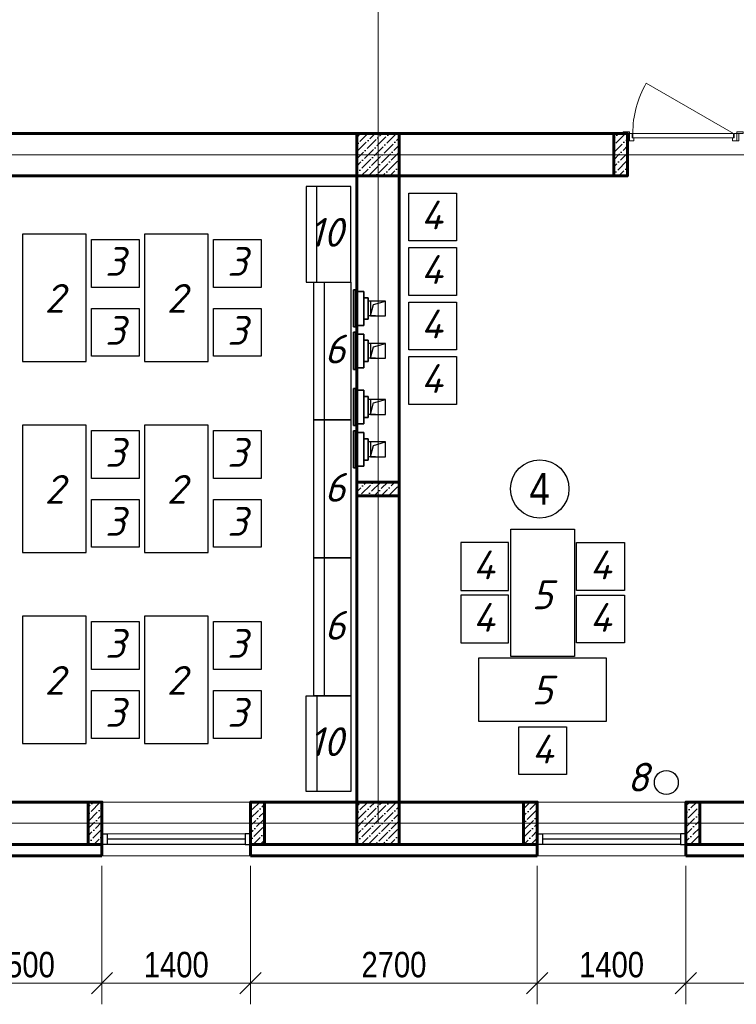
# Model space of a CAD drawing. Header units: millimetres. Extents: x -257011 to 237647566, y 2784933 to 6706507.
# Tile 134 of 256: x 9424413 to 9435511, y 5008132 to 5023387. Entities that reach past the tile are written whole.
import ezdxf

# ---------------------------------------------------------------- set-up
doc = ezdxf.new("R2010")
doc.units = ezdxf.units.MM
doc.header["$LTSCALE"] = 1000
doc.header["$PDMODE"] = 32
doc.header["$PDSIZE"] = 0.3
doc.linetypes.add('ACAD_ISO10W100', pattern=[18, 12, -3, 0, -3])
doc.linetypes.add('ADSK_Скрыто', pattern=[6, 3, -3])
for name, color, linetype, lineweight in [('_Hidden_', 7, 'ADSK_Скрыто', 9), ('Doors', 86, 'Continuous', 13), ('expl', 234, 'Continuous', 13), ('Mechanical Equipment', 7, 'Continuous', 18), ('Калонны', 20, 'Continuous', 25), ('Размеры', 251, 'Continuous', 18), ('ТЕХНОЛОГИЯ', 36, 'Continuous', 18)]:
    doc.layers.add(name, color=color, linetype=linetype, lineweight=lineweight)
for name, color, linetype in [('kcd_tx', 7, 'Continuous'), ('ventilatsiya', 7, 'Continuous'), ('ТХ', 7, 'Continuous')]:
    doc.layers.add(name, color=color, linetype=linetype)
doc.styles.get("Standard").update_dxf_attribs({"font": 'ARIALN.TTF'})
doc.dimstyles.new('Санжар', dxfattribs={"dimtxt": 240, "dimasz": 200, "dimexe": 200, "dimexo": 200, "dimgap": 50, "dimtad": 1, "dimdec": 0, "dimtxsty": 'Standard', "dimblk": 'OBLIQUE', "dimcen": 2.5, "dimdle": 200, "dimclrd": 152, "dimclre": 152, "dimclrt": 152, "dimadec": 0, "dimazin": 0, "dimtfac": 1, "dimtdec": 0, "dimtmove": 0, "dimatfit": 3, "dimldrblk": 'OBLIQUE', "dimfxl": 0, "dimlwd": 0, "dimlwe": 0, "dimarcsym": 0})

# ---------------------------------------------------------------- blocks, each defined once
blk = doc.blocks.new('_Oblique')
at = {"color": 0, "linetype": 'ByBlock', "lineweight": -2}
blk.add_line((-0.5, -0.5), (0.5, 0.5), dxfattribs=at)
blk = doc.blocks.new('*D1986')
at = {"layer": 'Defpoints', "color": 0, "lineweight": 50, "ltscale": 100, "transparency": 16777216}
for p in [(9750643.6, 5074071.4), (9753343.6, 5074072.3), (9750643.6, 5072765.8)]:
    blk.add_point(p, dxfattribs=at)
at = {"layer": 'kcd_tx', "color": 152, "lineweight": 0, "ltscale": 100, "transparency": 16777216}
for p, q in [((9750643.6, 5073871.4), (9750643.6, 5072565.8)), ((9753343.6, 5073872.3), (9753343.6, 5072565.8)), ((9753543.6, 5072765.8), (9750443.6, 5072765.8))]:
    blk.add_line(p, q, dxfattribs=at)
at = {"layer": 'kcd_tx', "color": 152, "lineweight": 0, "ltscale": 100, "transparency": 16777216, "xscale": 200, "yscale": 200, "zscale": 200, "rotation": 180}
blk.add_blockref('_Oblique', (9750643.6, 5072765.8), dxfattribs=at)
at = {"layer": 'kcd_tx', "color": 152, "lineweight": 0, "ltscale": 100, "transparency": 16777216, "xscale": 200, "yscale": 200, "zscale": 200}
blk.add_blockref('_Oblique', (9753343.6, 5072765.8), dxfattribs=at)
at = {"layer": 'kcd_tx', "color": 152, "lineweight": 30, "ltscale": 100, "transparency": 16777216, "insert": (9751993.6, 5072938.4), "char_height": 240, "attachment_point": 5}
blk.add_mtext('2700', dxfattribs=at)
blk = doc.blocks.new('*D1987')
at = {"layer": 'Defpoints', "color": 0, "lineweight": 50, "ltscale": 100, "transparency": 16777216}
for p in [(9749243.6, 5074071.4), (9750643.6, 5074071.4), (9749243.6, 5072765.8)]:
    blk.add_point(p, dxfattribs=at)
at = {"layer": 'kcd_tx', "color": 152, "lineweight": 0, "ltscale": 100, "transparency": 16777216}
for p, q in [((9749243.6, 5073871.4), (9749243.6, 5072565.8)), ((9750643.6, 5073871.4), (9750643.6, 5072565.8)), ((9750843.6, 5072765.8), (9749043.6, 5072765.8))]:
    blk.add_line(p, q, dxfattribs=at)
at = {"layer": 'kcd_tx', "color": 152, "lineweight": 0, "ltscale": 100, "transparency": 16777216, "xscale": 200, "yscale": 200, "zscale": 200, "rotation": 180}
blk.add_blockref('_Oblique', (9749243.6, 5072765.8), dxfattribs=at)
at = {"layer": 'kcd_tx', "color": 152, "lineweight": 0, "ltscale": 100, "transparency": 16777216, "xscale": 200, "yscale": 200, "zscale": 200}
blk.add_blockref('_Oblique', (9750643.6, 5072765.8), dxfattribs=at)
at = {"layer": 'kcd_tx', "color": 152, "ltscale": 100, "transparency": 16777216, "insert": (9749943.6, 5072938.4), "char_height": 240, "attachment_point": 5}
blk.add_mtext('1400', dxfattribs=at)
blk = doc.blocks.new('*D1884')
at = {"layer": 'Defpoints', "color": 0, "lineweight": 50, "ltscale": 100, "transparency": 16777216}
for p in [(9746543.6, 5074072.3), (9749243.6, 5074071.4), (9746543.6, 5072765.8)]:
    blk.add_point(p, dxfattribs=at)
at = {"layer": 'kcd_tx', "color": 152, "lineweight": 0, "ltscale": 100, "transparency": 16777216}
for p, q in [((9746543.6, 5073872.3), (9746543.6, 5072565.8)), ((9749243.6, 5073871.4), (9749243.6, 5072565.8)), ((9749443.6, 5072765.8), (9746343.6, 5072765.8))]:
    blk.add_line(p, q, dxfattribs=at)
at = {"layer": 'kcd_tx', "color": 152, "lineweight": 0, "ltscale": 100, "transparency": 16777216, "xscale": 200, "yscale": 200, "zscale": 200, "rotation": 180}
blk.add_blockref('_Oblique', (9746543.6, 5072765.8), dxfattribs=at)
at = {"layer": 'kcd_tx', "color": 152, "lineweight": 0, "ltscale": 100, "transparency": 16777216, "xscale": 200, "yscale": 200, "zscale": 200}
blk.add_blockref('_Oblique', (9749243.6, 5072765.8), dxfattribs=at)
at = {"layer": 'kcd_tx', "color": 152, "ltscale": 100, "transparency": 16777216, "insert": (9747893.6, 5072938.4), "char_height": 240, "attachment_point": 5}
blk.add_mtext('2700', dxfattribs=at)
blk = doc.blocks.new('*D1885')
at = {"layer": 'Defpoints', "color": 0, "lineweight": 50, "ltscale": 100, "transparency": 16777216}
for p in [(9745143.6, 5074072.3), (9746543.6, 5074072.3), (9745143.6, 5072765.8)]:
    blk.add_point(p, dxfattribs=at)
at = {"layer": 'kcd_tx', "color": 152, "lineweight": 0, "ltscale": 100, "transparency": 16777216}
for p, q in [((9745143.6, 5073872.3), (9745143.6, 5072565.8)), ((9746543.6, 5073872.3), (9746543.6, 5072565.8)), ((9746743.6, 5072765.8), (9744943.6, 5072765.8))]:
    blk.add_line(p, q, dxfattribs=at)
at = {"layer": 'kcd_tx', "color": 152, "lineweight": 0, "ltscale": 100, "transparency": 16777216, "xscale": 200, "yscale": 200, "zscale": 200, "rotation": 180}
blk.add_blockref('_Oblique', (9745143.6, 5072765.8), dxfattribs=at)
at = {"layer": 'kcd_tx', "color": 152, "lineweight": 0, "ltscale": 100, "transparency": 16777216, "xscale": 200, "yscale": 200, "zscale": 200}
blk.add_blockref('_Oblique', (9746543.6, 5072765.8), dxfattribs=at)
at = {"layer": 'kcd_tx', "color": 152, "ltscale": 100, "transparency": 16777216, "insert": (9745843.6, 5072938.4), "char_height": 240, "attachment_point": 5}
blk.add_mtext('1400', dxfattribs=at)
blk = doc.blocks.new('*D1886')
at = {"layer": 'Defpoints', "color": 0, "lineweight": 50, "ltscale": 100, "transparency": 16777216}
for p in [(9743643.6, 5074072.3), (9745143.6, 5074072.3), (9743643.6, 5072765.8)]:
    blk.add_point(p, dxfattribs=at)
at = {"layer": 'kcd_tx', "color": 152, "lineweight": 0, "ltscale": 100, "transparency": 16777216}
for p, q in [((9743643.6, 5073872.3), (9743643.6, 5072565.8)), ((9745143.6, 5073872.3), (9745143.6, 5072565.8)), ((9745343.6, 5072765.8), (9743443.6, 5072765.8))]:
    blk.add_line(p, q, dxfattribs=at)
at = {"layer": 'kcd_tx', "color": 152, "lineweight": 0, "ltscale": 100, "transparency": 16777216, "xscale": 200, "yscale": 200, "zscale": 200, "rotation": 180}
blk.add_blockref('_Oblique', (9743643.6, 5072765.8), dxfattribs=at)
at = {"layer": 'kcd_tx', "color": 152, "lineweight": 0, "ltscale": 100, "transparency": 16777216, "xscale": 200, "yscale": 200, "zscale": 200}
blk.add_blockref('_Oblique', (9745143.6, 5072765.8), dxfattribs=at)
at = {"layer": 'kcd_tx', "color": 152, "ltscale": 100, "transparency": 16777216, "insert": (9744393.6, 5072938.4), "char_height": 240, "attachment_point": 5}
blk.add_mtext('1500', dxfattribs=at)
blk = doc.blocks.new('eshik yangi')
at = {"layer": 'Doors'}
blk.add_line((1405001.8, 1634258.5), (1404179.1, 1633783.5), dxfattribs=at)
for points in [[(1404001.8, 1634328.5), (1404021.8, 1634328.5), (1404021.8, 1634258.5), (1404001.8, 1634258.5)], [(1404061.8, 1634298.5), (1404061.8, 1634328.5), (1404021.8, 1634328.5), (1404021.8, 1634258.5), (1404046.8, 1634258.5), (1404046.8, 1634298.5)], [(1404051.8, 1634298.5), (1405001.8, 1634298.5), (1405001.8, 1634258.5), (1404051.8, 1634258.5)], [(1404991.8, 1634298.5), (1404991.8, 1634328.5), (1405031.8, 1634328.5), (1405031.8, 1634258.5), (1405006.8, 1634258.5), (1405006.8, 1634298.5)], [(1405051.8, 1634328.5), (1405031.8, 1634328.5), (1405031.8, 1634258.5), (1405051.8, 1634258.5)], [(1403961.8, 1634258.5), (1404021.8, 1634258.5), (1404021.8, 1634243.5), (1403961.8, 1634243.5)], [(1405031.8, 1634258.5), (1405091.8, 1634258.5), (1405091.8, 1634243.5), (1405031.8, 1634243.5)]]:
    blk.add_lwpolyline(points, close=True, dxfattribs=at)
blk.add_arc((1405001.8, 1634258.5), 950, 180, 210, dxfattribs=at)
blk = doc.blocks.new('Осевые декоративные вентиляторы для вытяжной вентиляции с производительностью до 310 м3 - ВЕНТС 100 ЛД турбо-1935147-Вентиляция_ План 1го этажа')
at = {"layer": '_Hidden_', "color": 5, "lineweight": 35}
for p, q in [((7212.2, 27527.7), (7212.2, 27527.5)), ((7212.2, 27527.5), (7212.2, 27527.7)), ((7224.3, 27527.5), (7224.3, 27527.7)), ((7224.3, 27527.7), (7224.3, 27527.5)), ((7245.8, 27527.5), (7245.8, 27527.7)), ((7245.8, 27527.7), (7245.8, 27527.5)), ((7247.5, 27535.3), (7247.7, 27535.3)), ((7212.2, 27368.8), (7212.2, 27368.7)), ((7212.2, 27368.7), (7212.2, 27368.8)), ((7224.3, 27368.7), (7224.3, 27368.8)), ((7224.3, 27368.8), (7224.3, 27368.7)), ((7245.8, 27368.8), (7245.8, 27368.7)), ((7245.8, 27368.7), (7245.8, 27368.8)), ((7247.7, 27360.8), (7247.5, 27360.8))]:
    blk.add_line(p, q, dxfattribs=at)
at = {"layer": 'Mechanical Equipment', "color": 5, "lineweight": 35}
for p, q in [((7224.3, 27527.7), (7212.2, 27527.7)), ((7212.2, 27527.7), (7212.2, 27527.5)), ((7212.2, 27522.7), (7212.2, 27527.7)), ((7212.2, 27373.7), (7212.2, 27522.7)), ((7245.8, 27527.7), (7224.3, 27527.7)), ((7224.3, 27527.5), (7224.3, 27527.7)), ((7224.3, 27527.7), (7224.3, 27527.5)), ((7245.8, 27527.5), (7245.8, 27527.7)), ((7245.8, 27527.7), (7245.8, 27522.7)), ((7245.8, 27522.7), (7245.8, 27373.7)), ((7247.3, 27535.3), (7247.3, 27360.8)), ((7247.4, 27535.3), (7247.4, 27360.8)), ((7247.5, 27535.3), (7252.3, 27535.3)), ((7252.3, 27535.3), (7257, 27535.3)), ((7252.3, 27535.3), (7252.3, 27360.8)), ((7257, 27535.3), (7261.8, 27535.3)), ((7261.8, 27360.8), (7261.8, 27535.3)), ((7212.2, 27498.2), (7191.6, 27498.2)), ((7191.6, 27398.2), (7191.6, 27498.2)), ((7191.6, 27398.2), (7212.2, 27398.2)), ((7212.2, 27368.7), (7212.2, 27373.7)), ((7245.8, 27373.7), (7245.8, 27368.7)), ((7212.2, 27368.8), (7212.2, 27368.7)), ((7212.2, 27368.7), (7224.3, 27368.7)), ((7224.3, 27368.7), (7224.3, 27368.8)), ((7224.3, 27368.8), (7224.3, 27368.7)), ((7224.3, 27368.7), (7245.8, 27368.7)), ((7245.8, 27368.7), (7245.8, 27368.8)), ((7252.3, 27360.8), (7247.5, 27360.8)), ((7257, 27360.8), (7252.3, 27360.8)), ((7261.8, 27360.8), (7257, 27360.8))]:
    blk.add_line(p, q, dxfattribs=at)
blk = doc.blocks.new('njmghn')
at = {"ltscale": 100}
h = blk.add_hatch(dxfattribs=at)
h.set_pattern_fill('ANSI36', color=256, scale=15, style=0)
h.set_pattern_definition([(45, (-7296218.965, 14263602.263), (25.25697034, 92.60889125), [119.0625, -23.8125, 0, -23.8125])])
h.paths.add_polyline_path([(9747943.6, 5080772.3), (9747543.6, 5080772.3), (9747543.6, 5080372.3), (9747943.6, 5080372.3)])
h = blk.add_hatch(dxfattribs=at)
h.set_pattern_fill('ANSI36', color=256, scale=15, style=0)
h.set_pattern_definition([(45, (9881495.847, 4352708.26), (25.2569703, 92.6088912), [119.0625, -23.8125, 0, -23.8125])])
h.paths.add_polyline_path([(9750093.6, 5080772.3), (9749963.6, 5080772.3), (9749963.6, 5080372.3), (9750093.6, 5080372.3)])
h = blk.add_hatch(dxfattribs=at)
h.set_pattern_fill('ANSI36', color=256, scale=15, style=0)
h.set_pattern_definition([(45, (9757850, 3840070.33), (25.2569703, 92.6088912), [119.0625, -23.8125, 0, -23.8125])])
h.paths.add_polyline_path([(9747943.6, 5077487.3), (9747943.6, 5077357.3), (9747543.6, 5077357.3), (9747543.6, 5077487.3)])
h = blk.add_hatch(dxfattribs=at)
h.set_pattern_fill('ANSI36', color=256, scale=15, style=0)
h.set_pattern_definition([(45, (9879245.847, 4356917.793), (25.2569703, 92.6088912), [119.0625, -23.8125, 0, -23.8125])])
h.paths.add_polyline_path([(9745143.6, 5074072.3), (9745013.6, 5074072.3), (9745013.6, 5074472.3), (9745143.6, 5074472.3)])
h = blk.add_hatch(dxfattribs=at)
h.set_pattern_fill('ANSI36', color=256, scale=15, style=0)
h.set_pattern_definition([(45, (9881015.847, 4356917.793), (25.2569703, 92.6088912), [119.0625, -23.8125, 0, -23.8125])])
h.paths.add_polyline_path([(9746673.6, 5074072.3), (9746543.6, 5074072.3), (9746543.6, 5074472.3), (9746673.6, 5074472.3)])
h = blk.add_hatch(dxfattribs=at)
h.set_pattern_fill('ANSI36', color=256, scale=15, style=0)
h.set_pattern_definition([(45, (-7296218.965, 14257302.263), (25.25697034, 92.60889125), [119.0625, -23.8125, 0, -23.8125])])
h.paths.add_polyline_path([(9747943.6, 5074472.3), (9747543.6, 5074472.3), (9747543.6, 5074072.3), (9747943.6, 5074072.3)])
h = blk.add_hatch(dxfattribs=at)
h.set_pattern_fill('ANSI36', color=256, scale=15, style=0)
h.set_pattern_definition([(45, (9875145.847, 4356917.793), (25.2569703, 92.6088912), [119.0625, -23.8125, 0, -23.8125])])
h.paths.add_polyline_path([(9749243.6, 5074072.3), (9749113.6, 5074072.3), (9749113.6, 5074472.3), (9749243.6, 5074472.3)])
h = blk.add_hatch(dxfattribs=at)
h.set_pattern_fill('ANSI36', color=256, scale=15, style=0)
h.set_pattern_definition([(45, (9876915.847, 4356917.793), (25.2569703, 92.6088912), [119.0625, -23.8125, 0, -23.8125])])
h.paths.add_polyline_path([(9750773.6, 5074072.3), (9750643.6, 5074072.3), (9750643.6, 5074472.3), (9750773.6, 5074472.3)])
at = {"color": 1, "linetype": 'ACAD_ISO10W100', "lineweight": 9, "ltscale": 100}
for p, q in [((9747743.6, 5089872.3), (9747743.6, 5074272.3)), ((9761743.6, 5080572.3), (9734743.6, 5080572.3)), ((9761743.6, 5074272.3), (9734743.6, 5074272.3))]:
    blk.add_line(p, q, dxfattribs=at)
at = {"lineweight": 60, "ltscale": 100}
for p, q in [((9747943.6, 5080772.3), (9740243.6, 5080772.3)), ((9750093.6, 5080772.3), (9747943.6, 5080772.3)), ((9747943.6, 5080772.3), (9747943.6, 5074472.3)), ((9750093.6, 5080372.3), (9750093.6, 5080772.3)), ((9747543.6, 5080372.3), (9740243.6, 5080372.3)), ((9747543.6, 5080372.3), (9747543.6, 5074472.3)), ((9750093.6, 5080372.3), (9747943.6, 5080372.3)), ((9743643.6, 5074472.3), (9745143.6, 5074472.3)), ((9745143.6, 5074472.3), (9745143.6, 5074072.3)), ((9746543.6, 5074472.3), (9749113.6, 5074472.3)), ((9746543.6, 5074472.3), (9746543.6, 5074072.3)), ((9749243.6, 5074472.3), (9749243.6, 5074072.3)), ((9750643.6, 5074472.3), (9750643.6, 5074072.3)), ((9750773.6, 5074472.3), (9753343.6, 5074472.3)), ((9743643.6, 5074072.3), (9745143.6, 5074072.3)), ((9746543.6, 5074072.3), (9749243.6, 5074072.3)), ((9750773.6, 5074072.3), (9753213.6, 5074072.3))]:
    blk.add_line(p, q, dxfattribs=at)
at = {"lineweight": 9, "ltscale": 100}
for p, q in [((9746543.6, 5074472.3), (9745143.6, 5074472.3)), ((9750643.6, 5074472.3), (9749243.6, 5074472.3)), ((9746543.6, 5073965.3), (9745143.6, 5073965.3)), ((9750643.6, 5073965.3), (9749243.6, 5073965.3))]:
    blk.add_line(p, q, dxfattribs=at)
at = {"color": 5, "lineweight": 0}
for p, q in [((9746493.6, 5074172.3), (9745193.6, 5074172.3)), ((9750593.6, 5074172.3), (9749293.6, 5074172.3))]:
    blk.add_line(p, q, dxfattribs=at)
at = {"color": 5}
for p, q in [((9746493.6, 5074122.3), (9745193.6, 5074122.3)), ((9746493.6, 5074072.3), (9745193.6, 5074072.3)), ((9750593.6, 5074122.3), (9749293.6, 5074122.3)), ((9750593.6, 5074072.3), (9749293.6, 5074072.3))]:
    blk.add_line(p, q, dxfattribs=at)
for points in [[(9745143.6, 5074172.3), (9745193.6, 5074172.3), (9745193.6, 5074072.3), (9745143.6, 5074072.3)], [(9746543.6, 5074172.3), (9746493.6, 5074172.3), (9746493.6, 5074072.3), (9746543.6, 5074072.3)], [(9749243.6, 5074172.3), (9749293.6, 5074172.3), (9749293.6, 5074072.3), (9749243.6, 5074072.3)], [(9750643.6, 5074172.3), (9750593.6, 5074172.3), (9750593.6, 5074072.3), (9750643.6, 5074072.3)]]:
    blk.add_lwpolyline(points, close=True, dxfattribs=at)
at = {"color": 252, "lineweight": 60, "ltscale": 100}
for points in [[(9745143.6, 5074072.3), (9745143.6, 5073965.3)], [(9746543.6, 5074072.3), (9746543.6, 5073965.3)], [(9749243.6, 5074072.3), (9749243.6, 5073964.4)], [(9750643.6, 5074072.3), (9750643.6, 5073965.3)], [(9743643.6, 5073965.3), (9745143.6, 5073965.3)], [(9746543.6, 5073965.3), (9749243.6, 5073965.3)], [(9750643.6, 5073965.3), (9753343.6, 5073965.3)]]:
    blk.add_lwpolyline(points, dxfattribs=at)
at = {"color": 32, "lineweight": 30, "ltscale": 100}
for points in [[(9743643.6, 5073972.3), (9745143.6, 5073972.3)], [(9746543.6, 5073972.3), (9749243.6, 5073972.3)], [(9750643.6, 5073972.3), (9753343.6, 5073972.3)]]:
    blk.add_lwpolyline(points, dxfattribs=at)
at = {"layer": 'expl', "lineweight": 30}
blk.add_circle((9749267.3, 5077422.3), 275.1, dxfattribs=at)
at = {"layer": 'ventilatsiya', "lineweight": 30, "ltscale": 100}
for p, q in [((9747718.9, 5079193.3), (9747651.9, 5079193.3)), ((9747702.7, 5079161.6), (9747813.6, 5079193.3)), ((9747673.6, 5079053.3), (9747702.7, 5079161.6)), ((9747718.9, 5079053.3), (9747651.9, 5079053.3)), ((9747718.9, 5078793.7), (9747651.9, 5078793.7)), ((9747673.6, 5078653.7), (9747702.7, 5078762.1)), ((9747702.7, 5078762.1), (9747813.6, 5078793.7)), ((9747718.9, 5078653.7), (9747651.9, 5078653.7)), ((9747718.9, 5078264.5), (9747651.9, 5078264.5)), ((9747702.7, 5078232.9), (9747813.6, 5078264.5)), ((9747673.6, 5078124.5), (9747702.7, 5078232.9)), ((9747718.9, 5078124.5), (9747651.9, 5078124.5)), ((9747718.9, 5077865), (9747651.9, 5077865)), ((9747673.6, 5077725), (9747702.7, 5077833.4)), ((9747702.7, 5077833.4), (9747813.6, 5077865)), ((9747718.9, 5077725), (9747651.9, 5077725))]:
    blk.add_line(p, q, dxfattribs=at)
for points in [[(9747673.6, 5079053.3), (9747813.6, 5079053.3), (9747813.6, 5079193.3), (9747673.6, 5079193.3)], [(9747673.6, 5078653.7), (9747813.6, 5078653.7), (9747813.6, 5078793.7), (9747673.6, 5078793.7)], [(9747673.6, 5078124.5), (9747813.6, 5078124.5), (9747813.6, 5078264.5), (9747673.6, 5078264.5)], [(9747673.6, 5077725), (9747813.6, 5077725), (9747813.6, 5077865), (9747673.6, 5077865)]]:
    blk.add_lwpolyline(points, close=True, dxfattribs=at)
at = {"layer": 'Размеры', "lineweight": 60, "ltscale": 5}
for points in [[(9747543.6, 5080372.3), (9747943.6, 5080372.3), (9747943.6, 5080772.3), (9747543.6, 5080772.3)], [(9749963.6, 5080772.3), (9750093.6, 5080772.3), (9750093.6, 5080372.3), (9749963.6, 5080372.3)], [(9747943.6, 5077357.3), (9747943.6, 5077487.3), (9747543.6, 5077487.3), (9747543.6, 5077357.3)], [(9745013.6, 5074072.3), (9745143.6, 5074072.3), (9745143.6, 5074472.3), (9745013.6, 5074472.3)], [(9746543.6, 5074072.3), (9746673.6, 5074072.3), (9746673.6, 5074472.3), (9746543.6, 5074472.3)], [(9747543.6, 5074072.3), (9747943.6, 5074072.3), (9747943.6, 5074472.3), (9747543.6, 5074472.3)], [(9749113.6, 5074072.3), (9749243.6, 5074072.3), (9749243.6, 5074472.3), (9749113.6, 5074472.3)], [(9750643.6, 5074072.3), (9750773.6, 5074072.3), (9750773.6, 5074472.3), (9750643.6, 5074472.3)]]:
    blk.add_lwpolyline(points, close=True, dxfattribs=at)
at = {"layer": 'Размеры', "ltscale": 5}
blk.add_lwpolyline([(9747943.6, 5077487.3), (9747943.6, 5077357.3), (9747543.6, 5077357.3), (9747543.6, 5077487.3)], close=True, dxfattribs=at)
at = {"layer": 'ТЕХНОЛОГИЯ', "color": 152, "linetype": 'ByBlock', "lineweight": 30, "ltscale": 100}
for p, q in [((9749243.6, 5074121.4), (9749243.6, 5074071.4)), ((9750643.6, 5074121.4), (9750643.6, 5074071.4))]:
    blk.add_line(p, q, dxfattribs=at)
at = {"layer": 'ТХ', "ltscale": 5}
for points in [[(9747488, 5080272.3), (9747068, 5080272.3), (9747068, 5079372.3), (9747488, 5079372.3)], [(9747168, 5080272.3), (9747068, 5080272.3), (9747068, 5079372.3), (9747168, 5079372.3)], [(9748483, 5079760.1), (9748033, 5079760.1), (9748033, 5080210.1), (9748483, 5080210.1)], [(9744993.6, 5079822.3), (9744393.6, 5079822.3), (9744393.6, 5078622.3), (9744993.6, 5078622.3)], [(9746143.6, 5079822.3), (9745543.6, 5079822.3), (9745543.6, 5078622.3), (9746143.6, 5078622.3)], [(9745493.6, 5079322.3), (9745043.6, 5079322.3), (9745043.6, 5079772.3), (9745493.6, 5079772.3)], [(9746643.6, 5079322.3), (9746193.6, 5079322.3), (9746193.6, 5079772.3), (9746643.6, 5079772.3)], [(9748483, 5079246.6), (9748033, 5079246.6), (9748033, 5079696.6), (9748483, 5079696.6)], [(9747488, 5078072.3), (9747138, 5078072.3), (9747138, 5079372.3), (9747488, 5079372.3)], [(9747238, 5078072.3), (9747138, 5078072.3), (9747138, 5079372.3), (9747238, 5079372.3)], [(9748483, 5078733.1), (9748033, 5078733.1), (9748033, 5079183.1), (9748483, 5079183.1)], [(9745493.6, 5078672.3), (9745043.6, 5078672.3), (9745043.6, 5079122.3), (9745493.6, 5079122.3)], [(9746643.6, 5078672.3), (9746193.6, 5078672.3), (9746193.6, 5079122.3), (9746643.6, 5079122.3)], [(9748483, 5078219.6), (9748033, 5078219.6), (9748033, 5078669.6), (9748483, 5078669.6)], [(9747488, 5076772.3), (9747138, 5076772.3), (9747138, 5078072.3), (9747488, 5078072.3)], [(9747238, 5076772.3), (9747138, 5076772.3), (9747138, 5078072.3), (9747238, 5078072.3)], [(9744993.6, 5078022.3), (9744393.6, 5078022.3), (9744393.6, 5076822.3), (9744993.6, 5076822.3)], [(9745493.6, 5077522.3), (9745043.6, 5077522.3), (9745043.6, 5077972.3), (9745493.6, 5077972.3)], [(9746143.6, 5078022.3), (9745543.6, 5078022.3), (9745543.6, 5076822.3), (9746143.6, 5076822.3)], [(9746643.6, 5077522.3), (9746193.6, 5077522.3), (9746193.6, 5077972.3), (9746643.6, 5077972.3)], [(9745493.6, 5076872.3), (9745043.6, 5076872.3), (9745043.6, 5077322.3), (9745493.6, 5077322.3)], [(9746643.6, 5076872.3), (9746193.6, 5076872.3), (9746193.6, 5077322.3), (9746643.6, 5077322.3)], [(9749593.6, 5075844.8), (9748993.6, 5075844.8), (9748993.6, 5077044.8), (9749593.6, 5077044.8)], [(9748523.1, 5076916.6), (9748523.1, 5076466.6), (9748973.1, 5076466.6), (9748973.1, 5076916.6)], [(9750064, 5076916.6), (9750064, 5076466.6), (9749614, 5076466.6), (9749614, 5076916.6)], [(9747488, 5075472.3), (9747138, 5075472.3), (9747138, 5076772.3), (9747488, 5076772.3)], [(9747238, 5075472.3), (9747138, 5075472.3), (9747138, 5076772.3), (9747238, 5076772.3)], [(9748523.1, 5076422.3), (9748523.1, 5075972.3), (9748973.1, 5075972.3), (9748973.1, 5076422.3)], [(9750064, 5076422.3), (9750064, 5075972.3), (9749614, 5075972.3), (9749614, 5076422.3)], [(9744993.6, 5076222.3), (9744393.6, 5076222.3), (9744393.6, 5075022.3), (9744993.6, 5075022.3)], [(9746143.6, 5076222.3), (9745543.6, 5076222.3), (9745543.6, 5075022.3), (9746143.6, 5075022.3)], [(9745493.6, 5075722.3), (9745043.6, 5075722.3), (9745043.6, 5076172.3), (9745493.6, 5076172.3)], [(9746643.6, 5075722.3), (9746193.6, 5075722.3), (9746193.6, 5076172.3), (9746643.6, 5076172.3)], [(9749893.6, 5075831.1), (9749893.6, 5075231.1), (9748693.6, 5075231.1), (9748693.6, 5075831.1)], [(9745493.6, 5075072.3), (9745043.6, 5075072.3), (9745043.6, 5075522.3), (9745493.6, 5075522.3)], [(9746643.6, 5075072.3), (9746193.6, 5075072.3), (9746193.6, 5075522.3), (9746643.6, 5075522.3)], [(9747488, 5074572.3), (9747068, 5074572.3), (9747068, 5075472.3), (9747488, 5075472.3)], [(9747168, 5074572.3), (9747068, 5074572.3), (9747068, 5075472.3), (9747168, 5075472.3)], [(9749518.6, 5075181.1), (9749518.6, 5074731.1), (9749068.6, 5074731.1), (9749068.6, 5075181.1)]]:
    blk.add_lwpolyline(points, close=True, dxfattribs=at)
at = {"layer": 'ТХ', "ltscale": 3}
blk.add_circle((9750459.5, 5074656.7), 112.8, dxfattribs=at)
at = {"color": 2, "lineweight": 70, "xscale": -1, "rotation": 180}
blk.add_blockref('eshik yangi', (8346091.8, 6715030.8), dxfattribs=at)
at = {"layer": 'ventilatsiya', "color": 5, "true_color": 0x0000ff, "xscale": 2, "yscale": 2, "zscale": 2, "rotation": 180}
for p in [(9762035.1, 5134019.6), (9762035.1, 5133620.1), (9762035.1, 5133090.9), (9762035.1, 5132691.4)]:
    blk.add_blockref('Осевые декоративные вентиляторы для вытяжной вентиляции с производительностью до 310 м3 - ВЕНТС 100 ЛД турбо-1935147-Вентиляция_ План 1го этажа', p, dxfattribs=at)
at = {"lineweight": 9, "insert": (9749170.9, 5077273.6), "char_height": 300, "width": 349.19, "attachment_point": 7}
blk.add_mtext('4', dxfattribs=at)
at = {"layer": 'Калонны', "char_height": 271.656}
for s, insert, attachment_point in [('{\\fArial|b0|i0|c204|p34;\\C150; \\fISOCPEUR|b0|i1|c204|p34;\\C1;4}', (9748352.7, 5080139.7), 3), ('{\\fArial|b0|i0|c204|p34;\\C150; \\fISOCPEUR|b0|i1|c204|p34;\\C1;1\\fISOCPEUR|b0|i1|c0|p34;0}', (9747416, 5079976.8), 3), ('{\\fArial|b0|i0|c204|p34;\\C150; \\fISOCPEUR|b0|i1|c204|p34;\\C1;3}', (9745363.2, 5079701.8), 3), ('{\\fArial|b0|i0|c204|p34;\\C150; \\fISOCPEUR|b0|i1|c204|p34;\\C1;3}', (9746513.2, 5079701.8), 3), ('{\\fArial|b0|i0|c204|p34;\\C150; \\fISOCPEUR|b0|i1|c204|p34;\\C1;4}', (9748352.7, 5079626.2), 3), ('{\\fArial|b0|i0|c204|p34;\\C150; \\fISOCPEUR|b0|i1|c204|p34;\\C1;2}', (9744789.4, 5079354.2), 3), ('{\\fArial|b0|i0|c204|p34;\\C150; \\fISOCPEUR|b0|i1|c204|p34;\\C1;2}', (9745939.4, 5079354.2), 3), ('{\\fArial|b0|i0|c204|p34;\\C150; \\fISOCPEUR|b0|i1|c204|p34;\\C1;4}', (9748352.7, 5079112.6), 3), ('{\\fArial|b0|i0|c204|p34;\\C150; \\fISOCPEUR|b0|i1|c204|p34;\\C1;3}', (9745363.2, 5079051.8), 3), ('{\\fArial|b0|i0|c204|p34;\\C150; \\fISOCPEUR|b0|i1|c204|p34;\\C1;3}', (9746513.2, 5079051.8), 3), ('{\\fArial|b0|i0|c204|p34;\\C150; \\fISOCPEUR|b0|i1|c204|p34;\\C1;6}', (9747437, 5078876.8), 3), ('{\\fArial|b0|i0|c204|p34;\\C150; \\fISOCPEUR|b0|i1|c204|p34;\\C1;4}', (9748352.7, 5078599.1), 3), ('{\\fArial|b0|i0|c204|p34;\\C150; \\fISOCPEUR|b0|i1|c204|p34;\\C1;3}', (9745363.2, 5077901.8), 3), ('{\\fArial|b0|i0|c204|p34;\\C150; \\fISOCPEUR|b0|i1|c204|p34;\\C1;3}', (9746513.2, 5077901.8), 3), ('{\\fArial|b0|i0|c204|p34;\\C150; \\fISOCPEUR|b0|i1|c204|p34;\\C1;2}', (9744789.4, 5077554.2), 3), ('{\\fArial|b0|i0|c204|p34;\\C150; \\fISOCPEUR|b0|i1|c204|p34;\\C1;2}', (9745939.4, 5077554.2), 3), ('{\\fArial|b0|i0|c204|p34;\\C150; \\fISOCPEUR|b0|i1|c204|p34;\\C1;6}', (9747437, 5077573.2), 3), ('{\\fArial|b0|i0|c204|p34;\\C150; \\fISOCPEUR|b0|i1|c204|p34;\\C1;3}', (9745363.2, 5077251.8), 3), ('{\\fArial|b0|i0|c204|p34;\\C150; \\fISOCPEUR|b0|i1|c204|p34;\\C1;3}', (9746513.2, 5077251.8), 3), ('{\\fArial|b0|i0|c204|p34;\\C150; \\fISOCPEUR|b0|i1|c204|p34;\\C1;4}', (9748532.6, 5076842.2), 1), ('{\\fArial|b0|i0|c204|p34;\\C150; \\fISOCPEUR|b0|i1|c204|p34;\\C1;4}', (9749941.8, 5076842.2), 3), ('{\\fArial|b0|i0|c204|p34;\\C150; \\fISOCPEUR|b0|i1|c204|p34;\\C1;5}', (9749389.4, 5076561.2), 3), ('{\\fArial|b0|i0|c204|p34;\\C150; \\fISOCPEUR|b0|i1|c204|p34;\\C1;4}', (9748532.6, 5076347.8), 1), ('{\\fArial|b0|i0|c204|p34;\\C150; \\fISOCPEUR|b0|i1|c204|p34;\\C1;4}', (9749941.8, 5076347.8), 3), ('{\\fArial|b0|i0|c204|p34;\\C150; \\fISOCPEUR|b0|i1|c204|p34;\\C1;6}', (9747437, 5076273.2), 3), ('{\\fArial|b0|i0|c204|p34;\\C150; \\fISOCPEUR|b0|i1|c204|p34;\\C1;3}', (9745363.2, 5076101.8), 3), ('{\\fArial|b0|i0|c204|p34;\\C150; \\fISOCPEUR|b0|i1|c204|p34;\\C1;3}', (9746513.2, 5076101.8), 3), ('{\\fArial|b0|i0|c204|p34;\\C150; \\fISOCPEUR|b0|i1|c204|p34;\\C1;2}', (9744789.4, 5075754.2), 3), ('{\\fArial|b0|i0|c204|p34;\\C150; \\fISOCPEUR|b0|i1|c204|p34;\\C1;2}', (9745939.4, 5075754.2), 3), ('{\\fArial|b0|i0|c204|p34;\\C150; \\fISOCPEUR|b0|i1|c204|p34;\\C1;5}', (9749389.4, 5075663), 3), ('{\\fArial|b0|i0|c204|p34;\\C150; \\fISOCPEUR|b0|i1|c204|p34;\\C1;3}', (9745363.2, 5075451.8), 3), ('{\\fArial|b0|i0|c204|p34;\\C150; \\fISOCPEUR|b0|i1|c204|p34;\\C1;3}', (9746513.2, 5075451.8), 3), ('{\\fArial|b0|i0|c204|p34;\\C150; \\fISOCPEUR|b0|i1|c204|p34;\\C1;1\\fISOCPEUR|b0|i1|c0|p34;0}', (9747416, 5075176.8), 3), ('{\\fArial|b0|i0|c204|p34;\\C150; \\fISOCPEUR|b0|i1|c204|p34;\\C1;4}', (9749396.4, 5075106.6), 3), ('{\\fArial|b0|i0|c204|p34;\\C150; \\fISOCPEUR|b0|i1|c204|p34;\\C1;8}', (9750296.3, 5074842.2), 3)]:
    blk.add_mtext(s, dxfattribs=dict(at, insert=insert, attachment_point=attachment_point))
at = {"layer": 'kcd_tx', "ltscale": 100}
for base, p1, p2, picture, middle in [((9743643.6, 5072765.8), (9745143.6, 5074072.3), (9743643.6, 5074072.3), '*D1886', (9744393.6, 5072938.4)), ((9745143.6, 5072765.8), (9746543.6, 5074072.3), (9745143.6, 5074072.3), '*D1885', (9745843.6, 5072938.4)), ((9746543.6, 5072765.8), (9749243.6, 5074071.4), (9746543.6, 5074072.3), '*D1884', (9747893.6, 5072938.4)), ((9749243.6, 5072765.8), (9750643.6, 5074071.4), (9749243.6, 5074071.4), '*D1987', (9749943.6, 5072938.4))]:
    dim = blk.add_linear_dim(base=base, p1=p1, p2=p2, angle=180, dimstyle='Санжар', override={"dimtmove": 1}, dxfattribs=at)
    dim.commit()
    dim.dimension.update_dxf_attribs({"geometry": picture, "text_midpoint": middle})
at = {"layer": 'kcd_tx', "lineweight": 30, "ltscale": 100}
dim = blk.add_linear_dim(base=(9750643.6, 5072765.8), p1=(9753343.6, 5074072.3), p2=(9750643.6, 5074071.4), angle=180, dimstyle='Санжар', dxfattribs=at)
dim.commit()
dim.dimension.update_dxf_attribs({"geometry": '*D1986', "text_midpoint": (9751993.6, 5072938.4)})

msp = doc.modelspace()

# ---------------------------------------------------------------- block references
at = {"lineweight": 50, "xscale": 1.644058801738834, "yscale": 1.644058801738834, "zscale": 1.644058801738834}
msp.add_blockref('njmghn', (-6595901.467, -3331464.788), dxfattribs=at)

doc.saveas('drawing.dxf')
